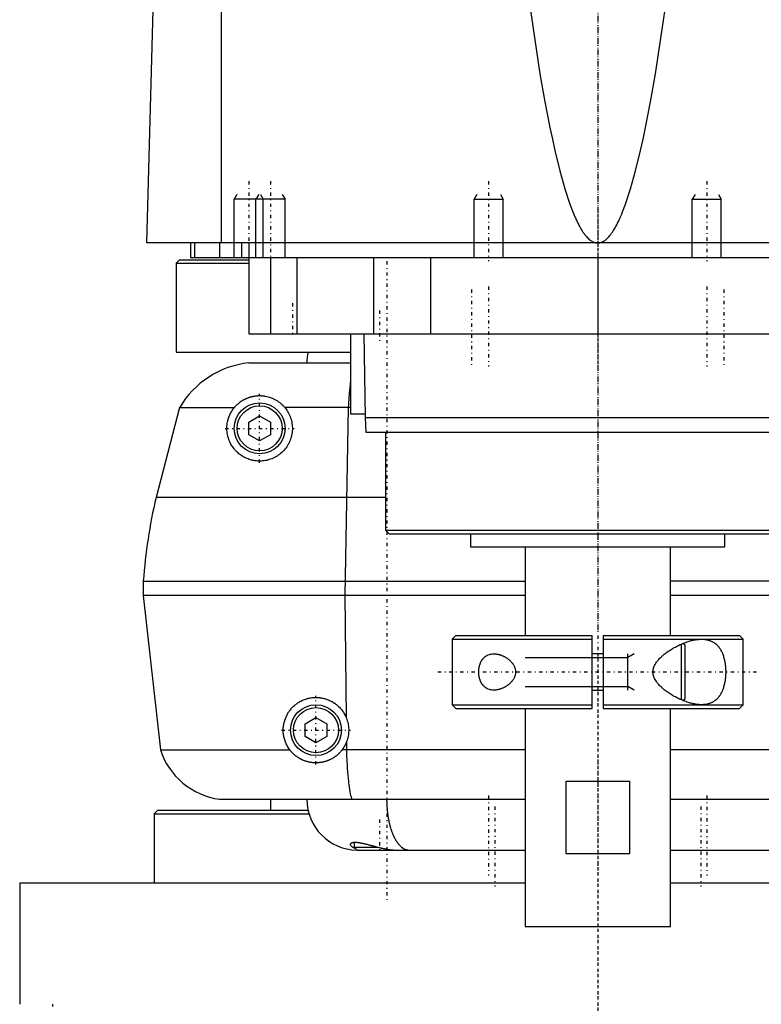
# Model space of a CAD drawing. Extents: x -90 to 90, y -1 to 703.
# Tile 2 of 6: x -80 to 22, y 288 to 424. Entities that reach past the tile are written whole.
import ezdxf

# ---------------------------------------------------------------- set-up
doc = ezdxf.new("R2010")
doc.units = 0
doc.linetypes.add('CENTER', pattern=[1.5, 0.45, -0.5, 0.05, -0.5])
for name, color, linetype in [('AM_0', 7, 'CONTINUOUS'), ('AM_10', 7, 'CONTINUOUS'), ('AM_7', 7, 'CENTER')]:
    doc.layers.add(name, color=color, linetype=linetype)

msp = doc.modelspace()

# ---------------------------------------------------------------- linework, layer by layer
at = {"layer": 'AM_0', "color": 7, "linetype": 'CONTINUOUS'}
for p, q in [((-51.74, 393), (-51.74, 453.55)), ((-62, 393), (-60.5, 449.85)), ((62, 393), (-62, 393)), ((-56, 393), (-56, 391)), ((-55.47, 393), (-55.47, 391)), ((-52, 393), (-52, 391)), ((-49, 393), (-49, 391)), ((-48, 393), (-48, 380.5)), ((-57.5, 390.7), (-58, 390.2)), ((-58, 390.2), (-58, 378)), ((-58, 390.2), (-48.01, 390.2)), ((-57.5, 390.7), (-48.01, 390.7)), ((-56, 391), (56, 391)), ((-45, 391), (-45, 380.5)), ((-41.36, 391), (-41.36, 380.5)), ((-30.85, 391), (-30.85, 380.5)), ((-23, 391), (-23, 380.5)), ((-13, 391), (-13, 391)), ((0, 391), (0, 380.5)), ((13, 391), (13, 391)), ((-48, 380.5), (48, 380.5)), ((-34, 380.5), (-34, 369.5)), ((-32.18, 380.5), (-32, 369)), ((-58, 378), (-34.04, 378)), ((-48, 376.5), (-34.01, 376.5)), ((-57.5, 370.35), (-60.75, 358)), ((-57.5, 370.35), (-49.98, 370.35)), ((-34, 370.35), (-43.02, 370.35)), ((-34.32, 370.35), (-34.77, 344.5)), ((-48, 368.37), (-46.5, 369.23)), ((-48, 366.63), (-48, 368.37)), ((-46.5, 369.23), (-45, 368.37)), ((-45, 368.37), (-45, 366.63)), ((-34, 369.5), (-32.01, 369.5)), ((-32, 369), (-31.9, 367)), ((-32, 369), (32, 369)), ((-31.9, 367), (31.9, 367)), ((-29.18, 367), (-29.18, 353.5)), ((-46.5, 365.77), (-48, 366.63)), ((-45, 366.63), (-46.5, 365.77)), ((-29.18, 358), (-60.75, 358)), ((-29.18, 353.5), (-28.68, 353)), ((-29.18, 353.5), (29.18, 353.5)), ((-28.68, 353), (28.68, 353)), ((-17.5, 353), (-17.5, 351.2)), ((17.5, 351.2), (17.5, 353)), ((-17.5, 351.2), (17.5, 351.2)), ((-10, 351.2), (-10, 339)), ((10, 339), (10, 351.2)), ((-62.5, 346.5), (-62.5, 344.5)), ((-62.5, 346.5), (-10, 346.5)), ((62.5, 346.5), (10, 346.5)), ((-10, 344.5), (-62.5, 344.5)), ((-62.5, 344.5), (-60.15, 323.3)), ((-34.77, 344.5), (-34.6, 327.75)), ((62.5, 344.5), (10, 344.5)), ((-19.5, 339), (-20, 338.5)), ((-19.5, 339), (-0.75, 339)), ((-0.75, 329), (-0.75, 339)), ((0.75, 339), (19.5, 339)), ((0.75, 339), (0.75, 329)), ((20, 338.5), (19.5, 339)), ((-20, 338.5), (-20, 329.5)), ((-20, 338.5), (-0.75, 338.5)), ((0.75, 338.5), (20, 338.5)), ((11.5, 337.83), (11.5, 330.17)), ((12, 337.75), (11.8, 337.95)), ((12, 337.75), (12, 330.25)), ((20, 329.5), (20, 338.5)), ((0.75, 336.5), (-0.75, 336.5)), ((-0.75, 331.5), (0.75, 331.5)), ((-20, 329.5), (-19.5, 329)), ((-20, 329.5), (-0.75, 329.5)), ((0.75, 329.5), (20, 329.5)), ((11.8, 330.05), (12, 330.25)), ((19.5, 329), (20, 329.5)), ((-40.25, 326.87), (-38.75, 327.73)), ((-38.75, 327.73), (-37.25, 326.87)), ((-19.5, 329), (-0.75, 329)), ((-10, 329), (-10, 299)), ((0.75, 329), (19.5, 329)), ((10, 299), (10, 329)), ((-40.25, 325.13), (-40.25, 326.87)), ((-37.25, 326.87), (-37.25, 325.13)), ((-38.75, 324.27), (-40.25, 325.13)), ((-37.25, 325.13), (-38.75, 324.27)), ((-34.57, 324.34), (-34.56, 323.3)), ((-60.15, 323.3), (-42.35, 323.3)), ((-10, 323.3), (-35.15, 323.3)), ((35.15, 323.3), (10, 323.3)), ((-4.36, 309), (-4.36, 319)), ((-4.36, 319), (4.36, 319)), ((4.36, 319), (4.36, 309)), ((-52, 316.5), (-10, 316.5)), ((-45, 316.5), (-45, 315)), ((10, 316.5), (52, 316.5)), ((-60.5, 315), (-61, 314.5)), ((-61, 314.5), (-61, 305)), ((-61, 314.5), (-39.74, 314.5)), ((-60.5, 315), (-39.88, 315)), ((-33.5, 310.59), (-33.5, 309.9)), ((-33.5, 309.9), (-33.1, 309.5)), ((-33.5, 309.9), (-30.21, 309.9)), ((-33.1, 309.5), (-10.01, 309.5)), ((4.36, 309), (-4.36, 309)), ((10.01, 309.5), (33.1, 309.5)), ((-79.5, 305), (-79.5, 288.3)), ((-79.5, 305), (-10.01, 305)), ((10.01, 305), (79.5, 305)), ((-10, 299), (10, 299)), ((-75, 288.3), (-75, 288))]:
    msp.add_line(p, q, dxfattribs=at)
for points in [[(-10.36, 432.54, 0), (-7.97, 416.27, 0), (-7.28, 412.41, 0), (-6.59, 408.89, 0), (-6.24, 407.26, 0), (-5.9, 405.72, 0), (-5.21, 402.91, 0), (-4.52, 400.44, 0), (-3.82, 398.33, 0), (-3.42, 397.26, 0), (-3.3, 396.98, 0), (-3.19, 396.7, 0), (-3.13, 396.57, 0), (-3.07, 396.44, 0), (-2.95, 396.18, 0), (-2.84, 395.94, 0), (-2.72, 395.7, 0), (-2.61, 395.48, 0), (-2.49, 395.26, 0), (-2.43, 395.16, 0), (-2.38, 395.06, 0), (-2.26, 394.86, 0), (-2.14, 394.68, 0), (-2.09, 394.59, 0), (-2.03, 394.5, 0), (-1.91, 394.33, 0), (-1.8, 394.18, 0), (-1.74, 394.1, 0), (-1.68, 394.03, 0), (-1.56, 393.89, 0), (-1.45, 393.77, 0), (-1.33, 393.65, 0), (-1.22, 393.54, 0), (-1.1, 393.44, 0), (-1.04, 393.4, 0), (-0.99, 393.35, 0), (-0.87, 393.28, 0), (-0.75, 393.21, 0), (-0.64, 393.15, 0), (-0.57, 393.12, 0), (-0.55, 393.11, 0), (-0.53, 393.1, 0), (-0.52, 393.1, 0), (-0.51, 393.1, 0), (-0.49, 393.09, 0), (-0.47, 393.08, 0), (-0.45, 393.08, 0), (-0.43, 393.07, 0), (-0.42, 393.06, 0), (-0.41, 393.06, 0), (-0.4, 393.06, 0), (-0.38, 393.05, 0), (-0.36, 393.05, 0), (-0.35, 393.04, 0), (-0.34, 393.04, 0), (-0.32, 393.04, 0), (-0.3, 393.03, 0), (-0.29, 393.03, 0), (-0.28, 393.03, 0), (-0.26, 393.02, 0), (-0.24, 393.02, 0), (-0.22, 393.02, 0), (-0.2, 393.01, 0), (-0.18, 393.01, 0), (-0.17, 393.01, 0), (-0.16, 393.01, 0), (-0.14, 393.01, 0), (-0.13, 393.01, 0), (-0.11, 393, 0), (-0.09, 393, 0), (-0.07, 393, 0), (-0.06, 393, 0), (-0.05, 393, 0), (-0.03, 393, 0), (-0.01, 393, 0), (0, 393, 0)], [(0, 393, 0), (0.01, 393, 0), (0.03, 393, 0), (0.05, 393, 0), (0.06, 393, 0), (0.07, 393, 0), (0.09, 393, 0), (0.11, 393, 0), (0.13, 393.01, 0), (0.14, 393.01, 0), (0.16, 393.01, 0), (0.17, 393.01, 0), (0.18, 393.01, 0), (0.2, 393.01, 0), (0.22, 393.02, 0), (0.24, 393.02, 0), (0.26, 393.02, 0), (0.28, 393.03, 0), (0.29, 393.03, 0), (0.3, 393.03, 0), (0.32, 393.04, 0), (0.34, 393.04, 0), (0.35, 393.04, 0), (0.36, 393.05, 0), (0.38, 393.05, 0), (0.4, 393.06, 0), (0.41, 393.06, 0), (0.42, 393.06, 0), (0.43, 393.07, 0), (0.45, 393.08, 0), (0.47, 393.08, 0), (0.49, 393.09, 0), (0.51, 393.1, 0), (0.52, 393.1, 0), (0.53, 393.1, 0), (0.55, 393.11, 0), (0.57, 393.12, 0), (0.59, 393.13, 0), (0.61, 393.13, 0), (0.63, 393.14, 0), (0.64, 393.15, 0), (0.65, 393.15, 0), (0.67, 393.16, 0), (0.69, 393.17, 0), (0.75, 393.21, 0), (0.87, 393.28, 0), (0.99, 393.35, 0), (1.04, 393.4, 0), (1.1, 393.44, 0), (1.22, 393.54, 0), (1.33, 393.65, 0), (1.45, 393.77, 0), (1.56, 393.89, 0), (1.68, 394.03, 0), (1.74, 394.1, 0), (1.8, 394.18, 0), (1.91, 394.33, 0), (2.03, 394.5, 0), (2.09, 394.59, 0), (2.14, 394.68, 0), (2.26, 394.86, 0), (2.38, 395.06, 0), (2.43, 395.16, 0), (2.49, 395.26, 0), (2.61, 395.48, 0), (2.72, 395.7, 0), (2.84, 395.94, 0), (2.95, 396.18, 0), (3.07, 396.44, 0), (3.13, 396.57, 0), (3.19, 396.7, 0), (3.3, 396.98, 0), (3.42, 397.26, 0), (3.82, 398.33, 0), (4.52, 400.44, 0), (5.21, 402.91, 0), (5.9, 405.72, 0), (6.24, 407.26, 0), (6.59, 408.89, 0), (7.28, 412.41, 0), (7.97, 416.27, 0), (10.36, 432.54, 0)], [(-34, 374.03, 0), (-34.01, 373.95, 0), (-34.03, 373.77, 0), (-34.05, 373.6, 0), (-34.06, 373.51, 0), (-34.07, 373.42, 0), (-34.09, 373.24, 0), (-34.11, 373.05, 0), (-34.13, 372.85, 0), (-34.15, 372.66, 0), (-34.17, 372.45, 0), (-34.18, 372.35, 0), (-34.19, 372.25, 0), (-34.2, 372.04, 0), (-34.22, 371.83, 0), (-34.24, 371.61, 0), (-34.25, 371.39, 0), (-34.27, 371.16, 0), (-34.27, 371.05, 0), (-34.28, 370.93, 0), (-34.29, 370.7, 0), (-34.31, 370.47, 0), (-34.32, 370.35, 0)], [(-49.98, 370.35, 0), (-49.95, 370.39, 0), (-49.89, 370.45, 0), (-49.83, 370.52, 0), (-49.8, 370.56, 0), (-49.77, 370.59, 0), (-49.71, 370.66, 0), (-49.64, 370.72, 0), (-49.58, 370.78, 0), (-49.51, 370.84, 0), (-49.45, 370.9, 0), (-49.41, 370.93, 0), (-49.38, 370.96, 0), (-49.31, 371.02, 0), (-49.24, 371.07, 0), (-49.17, 371.13, 0), (-49.09, 371.18, 0), (-49.02, 371.23, 0), (-48.99, 371.25, 0), (-48.95, 371.28, 0), (-48.88, 371.32, 0), (-48.8, 371.37, 0), (-48.77, 371.39, 0), (-48.73, 371.41, 0), (-48.65, 371.45, 0), (-48.58, 371.49, 0), (-48.54, 371.51, 0), (-48.5, 371.53, 0), (-48.43, 371.57, 0), (-48.35, 371.6, 0), (-48.28, 371.63, 0), (-48.2, 371.67, 0), (-48.12, 371.7, 0), (-48.09, 371.71, 0), (-48.05, 371.73, 0), (-47.97, 371.75, 0), (-47.89, 371.78, 0), (-47.82, 371.8, 0), (-47.74, 371.82, 0), (-47.67, 371.85, 0), (-47.63, 371.86, 0), (-47.59, 371.87, 0), (-47.52, 371.88, 0), (-47.44, 371.9, 0), (-47.37, 371.92, 0), (-47.29, 371.93, 0), (-47.22, 371.94, 0), (-47.18, 371.95, 0), (-47.14, 371.95, 0), (-47.07, 371.96, 0), (-47, 371.97, 0), (-46.92, 371.98, 0), (-46.85, 371.99, 0), (-46.78, 371.99, 0), (-46.74, 371.99, 0), (-46.71, 372, 0), (-46.64, 372, 0), (-46.56, 372, 0), (-46.49, 372, 0), (-46.42, 372, 0), (-46.35, 372, 0), (-46.32, 372, 0), (-46.28, 371.99, 0), (-46.21, 371.99, 0), (-46.15, 371.99, 0), (-46.11, 371.98, 0), (-46.08, 371.98, 0), (-46.01, 371.97, 0), (-45.94, 371.97, 0), (-45.91, 371.96, 0), (-45.87, 371.96, 0), (-45.81, 371.95, 0), (-45.74, 371.94, 0), (-45.51, 371.89, 0), (-45.13, 371.79, 0), (-44.76, 371.65, 0), (-44.4, 371.48, 0), (-44.06, 371.28, 0), (-43.9, 371.17, 0), (-43.74, 371.06, 0), (-43.44, 370.8, 0), (-43.27, 370.63, 0), (-43.22, 370.58, 0), (-43.18, 370.53, 0), (-43.15, 370.51, 0), (-43.13, 370.48, 0), (-43.08, 370.43, 0), (-43.04, 370.38, 0), (-43.02, 370.35, 0)], [(-43.02, 370.35, 0), (-42.96, 370.28, 0), (-42.85, 370.14, 0), (-42.75, 369.99, 0), (-42.7, 369.91, 0), (-42.65, 369.83, 0), (-42.56, 369.67, 0), (-42.47, 369.5, 0), (-42.38, 369.32, 0), (-42.31, 369.14, 0), (-42.24, 368.95, 0), (-42.21, 368.86, 0), (-42.18, 368.76, 0), (-42.13, 368.56, 0), (-42.08, 368.36, 0), (-42.05, 368.16, 0), (-42.02, 367.96, 0), (-42.01, 367.75, 0), (-42, 367.65, 0), (-42, 367.55, 0), (-42, 367.35, 0), (-42.01, 367.14, 0), (-42.02, 367.04, 0), (-42.03, 366.94, 0), (-42.06, 366.74, 0), (-42.1, 366.54, 0), (-42.13, 366.44, 0), (-42.15, 366.34, 0), (-42.21, 366.13, 0), (-42.28, 365.93, 0), (-42.36, 365.73, 0), (-42.45, 365.54, 0), (-42.55, 365.35, 0), (-42.6, 365.25, 0), (-42.66, 365.16, 0), (-42.77, 364.98, 0), (-42.9, 364.8, 0), (-43.03, 364.64, 0), (-43.17, 364.48, 0), (-43.31, 364.32, 0), (-43.39, 364.25, 0), (-43.46, 364.18, 0), (-43.62, 364.04, 0), (-43.77, 363.92, 0), (-43.94, 363.8, 0), (-44.1, 363.69, 0), (-44.27, 363.59, 0), (-44.36, 363.54, 0), (-44.45, 363.5, 0), (-44.62, 363.41, 0), (-44.8, 363.33, 0), (-44.99, 363.26, 0), (-45.17, 363.2, 0), (-45.36, 363.15, 0), (-45.45, 363.12, 0), (-45.54, 363.1, 0), (-45.73, 363.07, 0), (-45.91, 363.04, 0), (-46.09, 363.02, 0), (-46.28, 363.01, 0), (-46.45, 363, 0), (-46.54, 363, 0), (-46.63, 363, 0), (-46.8, 363.01, 0), (-46.97, 363.02, 0), (-47.05, 363.03, 0), (-47.14, 363.05, 0), (-47.3, 363.07, 0), (-47.45, 363.1, 0), (-47.53, 363.12, 0), (-47.61, 363.14, 0), (-47.77, 363.18, 0), (-47.93, 363.23, 0), (-48.08, 363.29, 0), (-48.23, 363.35, 0), (-48.38, 363.41, 0), (-48.46, 363.45, 0), (-48.53, 363.48, 0), (-48.67, 363.56, 0), (-48.82, 363.64, 0), (-48.95, 363.73, 0), (-49.09, 363.82, 0), (-49.22, 363.91, 0), (-49.28, 363.96, 0), (-49.35, 364.01, 0), (-49.47, 364.12, 0), (-49.59, 364.23, 0), (-49.7, 364.34, 0), (-49.81, 364.45, 0), (-49.92, 364.57, 0), (-49.97, 364.63, 0), (-50.02, 364.69, 0), (-50.11, 364.82, 0), (-50.2, 364.94, 0), (-50.29, 365.07, 0), (-50.37, 365.21, 0), (-50.45, 365.35, 0), (-50.49, 365.43, 0), (-50.53, 365.5, 0), (-50.6, 365.65, 0), (-50.67, 365.81, 0), (-50.73, 365.97, 0), (-50.79, 366.14, 0), (-50.84, 366.31, 0), (-50.86, 366.4, 0), (-50.88, 366.49, 0), (-50.92, 366.67, 0), (-50.95, 366.85, 0), (-50.97, 366.94, 0), (-50.98, 367.04, 0), (-50.99, 367.22, 0), (-51, 367.42, 0), (-51, 367.51, 0), (-51, 367.61, 0), (-50.99, 367.8, 0), (-50.97, 368, 0), (-50.95, 368.2, 0), (-50.91, 368.4, 0), (-50.88, 368.51, 0), (-50.88, 368.55, 0), (-50.87, 368.58, 0), (-50.86, 368.6, 0), (-50.86, 368.61, 0), (-50.85, 368.65, 0), (-50.84, 368.68, 0), (-50.84, 368.7, 0), (-50.83, 368.71, 0), (-50.82, 368.75, 0), (-50.81, 368.78, 0), (-50.81, 368.8, 0), (-50.8, 368.81, 0), (-50.79, 368.85, 0), (-50.78, 368.88, 0), (-50.77, 368.91, 0), (-50.76, 368.95, 0), (-50.75, 368.98, 0), (-50.74, 369, 0), (-50.74, 369.01, 0), (-50.73, 369.05, 0), (-50.71, 369.08, 0), (-50.7, 369.11, 0), (-50.69, 369.14, 0), (-50.68, 369.18, 0), (-50.67, 369.19, 0), (-50.66, 369.21, 0), (-50.65, 369.24, 0), (-50.64, 369.27, 0), (-50.62, 369.31, 0), (-50.61, 369.34, 0), (-50.59, 369.37, 0), (-50.59, 369.39, 0), (-50.58, 369.4, 0), (-50.56, 369.43, 0), (-50.55, 369.47, 0), (-50.49, 369.58, 0), (-50.39, 369.76, 0), (-50.34, 369.85, 0), (-50.28, 369.94, 0), (-50.17, 370.11, 0), (-50.05, 370.27, 0), (-49.98, 370.35, 0)], [(14.28, 329.5, 0), (14.22, 329.5, 0), (14.09, 329.5, 0), (13.96, 329.51, 0), (13.9, 329.52, 0), (13.83, 329.52, 0), (13.7, 329.54, 0), (13.57, 329.55, 0), (13.43, 329.58, 0), (13.29, 329.6, 0), (13.15, 329.63, 0), (13.08, 329.64, 0), (13.01, 329.66, 0), (12.87, 329.69, 0), (12.73, 329.73, 0), (12.58, 329.77, 0), (12.44, 329.82, 0), (12.29, 329.87, 0), (12.22, 329.89, 0), (12.15, 329.92, 0), (12, 329.97, 0), (11.85, 330.03, 0), (11.78, 330.05, 0), (11.7, 330.08, 0), (11.56, 330.15, 0), (11.41, 330.21, 0), (11.34, 330.24, 0), (11.26, 330.28, 0), (11.11, 330.35, 0), (10.97, 330.42, 0), (10.82, 330.49, 0), (10.68, 330.57, 0), (10.53, 330.65, 0), (10.46, 330.69, 0), (10.39, 330.73, 0), (10.25, 330.81, 0), (10.11, 330.9, 0), (9.97, 330.98, 0), (9.83, 331.07, 0), (9.7, 331.16, 0), (9.63, 331.21, 0), (9.56, 331.25, 0), (9.43, 331.35, 0), (9.29, 331.45, 0), (9.16, 331.56, 0), (9.02, 331.67, 0), (8.89, 331.78, 0), (8.83, 331.84, 0), (8.76, 331.9, 0), (8.64, 332.02, 0), (8.51, 332.14, 0), (8.39, 332.27, 0), (8.28, 332.4, 0), (8.17, 332.53, 0), (8.12, 332.6, 0), (8.07, 332.67, 0), (7.98, 332.81, 0), (7.89, 332.95, 0), (7.82, 333.1, 0), (7.78, 333.19, 0), (7.76, 333.22, 0), (7.75, 333.24, 0), (7.75, 333.26, 0), (7.74, 333.27, 0), (7.73, 333.29, 0), (7.72, 333.32, 0), (7.71, 333.35, 0), (7.71, 333.37, 0), (7.7, 333.4, 0), (7.69, 333.41, 0), (7.69, 333.43, 0), (7.68, 333.45, 0), (7.67, 333.48, 0), (7.67, 333.49, 0), (7.67, 333.51, 0), (7.66, 333.53, 0), (7.65, 333.56, 0), (7.65, 333.57, 0), (7.65, 333.59, 0), (7.64, 333.61, 0), (7.63, 333.64, 0), (7.63, 333.67, 0), (7.62, 333.7, 0), (7.62, 333.73, 0), (7.62, 333.74, 0), (7.62, 333.75, 0), (7.61, 333.78, 0), (7.61, 333.81, 0), (7.61, 333.84, 0), (7.6, 333.87, 0), (7.6, 333.9, 0), (7.6, 333.91, 0), (7.6, 333.93, 0), (7.6, 333.96, 0), (7.6, 333.99, 0), (7.6, 334, 0), (7.6, 334.01, 0), (7.6, 334.04, 0), (7.6, 334.07, 0), (7.6, 334.09, 0), (7.6, 334.1, 0), (7.6, 334.13, 0), (7.61, 334.16, 0), (7.61, 334.19, 0), (7.61, 334.22, 0), (7.62, 334.25, 0), (7.62, 334.26, 0), (7.62, 334.27, 0), (7.62, 334.3, 0), (7.63, 334.33, 0), (7.63, 334.36, 0), (7.64, 334.39, 0), (7.65, 334.41, 0), (7.65, 334.43, 0), (7.65, 334.44, 0), (7.66, 334.47, 0), (7.67, 334.49, 0), (7.67, 334.51, 0), (7.67, 334.52, 0), (7.68, 334.55, 0), (7.69, 334.57, 0), (7.69, 334.59, 0), (7.7, 334.6, 0), (7.71, 334.63, 0), (7.71, 334.65, 0), (7.72, 334.68, 0), (7.73, 334.71, 0), (7.74, 334.73, 0), (7.75, 334.74, 0), (7.75, 334.76, 0), (7.76, 334.78, 0), (7.78, 334.81, 0), (7.82, 334.9, 0), (7.89, 335.05, 0), (7.98, 335.19, 0), (8.07, 335.33, 0), (8.12, 335.4, 0), (8.17, 335.47, 0), (8.28, 335.6, 0), (8.39, 335.73, 0), (8.51, 335.86, 0), (8.64, 335.98, 0), (8.76, 336.1, 0), (8.83, 336.16, 0), (8.89, 336.22, 0), (9.02, 336.33, 0), (9.16, 336.44, 0), (9.29, 336.55, 0), (9.43, 336.65, 0), (9.56, 336.75, 0), (9.63, 336.79, 0), (9.7, 336.84, 0), (9.83, 336.93, 0), (9.97, 337.02, 0), (10.11, 337.1, 0), (10.25, 337.19, 0), (10.39, 337.27, 0), (10.46, 337.31, 0), (10.53, 337.35, 0), (10.68, 337.43, 0), (10.82, 337.51, 0), (10.97, 337.58, 0), (11.11, 337.65, 0), (11.26, 337.72, 0), (11.34, 337.76, 0), (11.41, 337.79, 0), (11.56, 337.85, 0), (11.7, 337.92, 0), (11.78, 337.95, 0), (11.85, 337.97, 0), (12, 338.03, 0), (12.15, 338.08, 0), (12.22, 338.11, 0), (12.29, 338.13, 0), (12.44, 338.18, 0), (12.58, 338.23, 0), (12.73, 338.27, 0), (12.87, 338.31, 0), (13.01, 338.34, 0), (13.08, 338.36, 0), (13.15, 338.37, 0), (13.29, 338.4, 0), (13.43, 338.42, 0), (13.57, 338.45, 0), (13.7, 338.46, 0), (13.83, 338.48, 0), (13.9, 338.48, 0), (13.96, 338.49, 0), (14.09, 338.5, 0), (14.22, 338.5, 0), (14.28, 338.5, 0)], [(14.28, 338.5, 0), (14.33, 338.5, 0), (14.43, 338.5, 0), (14.53, 338.49, 0), (14.58, 338.49, 0), (14.63, 338.49, 0), (14.73, 338.47, 0), (14.83, 338.46, 0), (14.93, 338.45, 0), (15.03, 338.43, 0), (15.13, 338.41, 0), (15.18, 338.39, 0), (15.23, 338.38, 0), (15.32, 338.35, 0), (15.42, 338.32, 0), (15.51, 338.29, 0), (15.6, 338.25, 0), (15.69, 338.21, 0), (15.74, 338.18, 0), (15.78, 338.16, 0), (15.87, 338.11, 0), (15.96, 338.06, 0), (16, 338.03, 0), (16.04, 338, 0), (16.12, 337.94, 0), (16.2, 337.88, 0), (16.24, 337.85, 0), (16.28, 337.82, 0), (16.36, 337.75, 0), (16.43, 337.67, 0), (16.5, 337.6, 0), (16.57, 337.52, 0), (16.64, 337.44, 0), (16.67, 337.39, 0), (16.71, 337.35, 0), (16.77, 337.26, 0), (16.83, 337.17, 0), (16.89, 337.08, 0), (16.94, 336.98, 0), (17, 336.88, 0), (17.02, 336.82, 0), (17.05, 336.77, 0), (17.1, 336.66, 0), (17.15, 336.55, 0), (17.2, 336.43, 0), (17.24, 336.31, 0), (17.28, 336.18, 0), (17.3, 336.12, 0), (17.32, 336.05, 0), (17.36, 335.92, 0), (17.39, 335.79, 0), (17.43, 335.65, 0), (17.46, 335.51, 0), (17.48, 335.37, 0), (17.49, 335.3, 0), (17.51, 335.23, 0), (17.53, 335.09, 0), (17.55, 334.94, 0), (17.56, 334.8, 0), (17.57, 334.65, 0), (17.58, 334.51, 0), (17.59, 334.43, 0), (17.59, 334.36, 0), (17.6, 334.22, 0), (17.6, 334.07, 0), (17.6, 334, 0), (17.6, 333.93, 0), (17.6, 333.78, 0), (17.59, 333.64, 0), (17.59, 333.57, 0), (17.58, 333.49, 0), (17.57, 333.35, 0), (17.56, 333.2, 0), (17.55, 333.06, 0), (17.53, 332.91, 0), (17.51, 332.77, 0), (17.49, 332.7, 0), (17.48, 332.63, 0), (17.46, 332.49, 0), (17.43, 332.35, 0), (17.39, 332.21, 0), (17.36, 332.08, 0), (17.32, 331.95, 0), (17.3, 331.88, 0), (17.28, 331.82, 0), (17.24, 331.69, 0), (17.2, 331.57, 0), (17.15, 331.45, 0), (17.1, 331.34, 0), (17.05, 331.23, 0), (17.02, 331.18, 0), (17, 331.12, 0), (16.94, 331.02, 0), (16.89, 330.92, 0), (16.83, 330.83, 0), (16.77, 330.74, 0), (16.71, 330.65, 0), (16.67, 330.61, 0), (16.64, 330.56, 0), (16.57, 330.48, 0), (16.5, 330.4, 0), (16.43, 330.33, 0), (16.36, 330.25, 0), (16.28, 330.18, 0), (16.24, 330.15, 0), (16.2, 330.12, 0), (16.12, 330.06, 0), (16.04, 330, 0), (16, 329.97, 0), (15.96, 329.94, 0), (15.87, 329.89, 0), (15.78, 329.84, 0), (15.74, 329.82, 0), (15.69, 329.79, 0), (15.6, 329.75, 0), (15.51, 329.71, 0), (15.42, 329.68, 0), (15.32, 329.65, 0), (15.23, 329.62, 0), (15.18, 329.61, 0), (15.13, 329.59, 0), (15.03, 329.57, 0), (14.93, 329.55, 0), (14.83, 329.54, 0), (14.73, 329.53, 0), (14.63, 329.51, 0), (14.58, 329.51, 0), (14.53, 329.51, 0), (14.43, 329.5, 0), (14.33, 329.5, 0), (14.28, 329.5, 0)], [(-16.36, 334, 0), (-16.36, 334.02, 0), (-16.36, 334.06, 0), (-16.36, 334.1, 0), (-16.36, 334.12, 0), (-16.36, 334.14, 0), (-16.36, 334.18, 0), (-16.36, 334.23, 0), (-16.35, 334.27, 0), (-16.35, 334.31, 0), (-16.35, 334.35, 0), (-16.34, 334.37, 0), (-16.34, 334.39, 0), (-16.34, 334.43, 0), (-16.33, 334.47, 0), (-16.33, 334.51, 0), (-16.32, 334.55, 0), (-16.31, 334.59, 0), (-16.31, 334.62, 0), (-16.31, 334.64, 0), (-16.3, 334.68, 0), (-16.29, 334.72, 0), (-16.28, 334.74, 0), (-16.28, 334.76, 0), (-16.27, 334.8, 0), (-16.26, 334.83, 0), (-16.26, 334.85, 0), (-16.25, 334.87, 0), (-16.24, 334.91, 0), (-16.23, 334.95, 0), (-16.22, 334.99, 0), (-16.21, 335.03, 0), (-16.19, 335.06, 0), (-16.19, 335.08, 0), (-16.18, 335.1, 0), (-16.17, 335.14, 0), (-16.15, 335.17, 0), (-16.14, 335.21, 0), (-16.13, 335.24, 0), (-16.11, 335.28, 0), (-16.1, 335.29, 0), (-16.1, 335.31, 0), (-16.08, 335.35, 0), (-16.06, 335.38, 0), (-16.05, 335.41, 0), (-16.03, 335.44, 0), (-16.01, 335.47, 0), (-16.01, 335.49, 0), (-16, 335.5, 0), (-15.98, 335.53, 0), (-15.96, 335.56, 0), (-15.94, 335.59, 0), (-15.93, 335.62, 0), (-15.91, 335.65, 0), (-15.9, 335.66, 0), (-15.89, 335.68, 0), (-15.87, 335.7, 0), (-15.85, 335.73, 0), (-15.83, 335.75, 0), (-15.81, 335.78, 0), (-15.79, 335.81, 0), (-15.78, 335.82, 0), (-15.77, 335.83, 0), (-15.75, 335.85, 0), (-15.73, 335.88, 0), (-15.72, 335.89, 0), (-15.71, 335.9, 0), (-15.69, 335.92, 0), (-15.67, 335.95, 0), (-15.66, 335.96, 0), (-15.64, 335.97, 0), (-15.62, 335.99, 0), (-15.6, 336.01, 0), (-15.58, 336.03, 0), (-15.55, 336.05, 0), (-15.53, 336.07, 0), (-15.52, 336.08, 0), (-15.51, 336.09, 0), (-15.48, 336.11, 0), (-15.46, 336.13, 0), (-15.43, 336.15, 0), (-15.41, 336.17, 0), (-15.38, 336.18, 0), (-15.37, 336.19, 0), (-15.36, 336.2, 0), (-15.33, 336.22, 0), (-15.31, 336.23, 0), (-15.28, 336.25, 0), (-15.25, 336.26, 0), (-15.23, 336.28, 0), (-15.21, 336.28, 0), (-15.2, 336.29, 0), (-15.17, 336.3, 0), (-15.15, 336.32, 0), (-15.05, 336.36, 0), (-14.88, 336.42, 0), (-14.8, 336.44, 0), (-14.71, 336.46, 0), (-14.54, 336.49, 0), (-14.37, 336.5, 0), (-14.28, 336.5, 0)], [(-14.28, 336.5, 0), (-14.25, 336.5, 0), (-14.19, 336.5, 0), (-14.12, 336.49, 0), (-14.09, 336.49, 0), (-14.06, 336.49, 0), (-13.99, 336.48, 0), (-13.93, 336.47, 0), (-13.86, 336.46, 0), (-13.79, 336.45, 0), (-13.72, 336.44, 0), (-13.69, 336.43, 0), (-13.65, 336.42, 0), (-13.58, 336.41, 0), (-13.52, 336.39, 0), (-13.45, 336.37, 0), (-13.38, 336.34, 0), (-13.31, 336.32, 0), (-13.27, 336.31, 0), (-13.24, 336.29, 0), (-13.17, 336.27, 0), (-13.1, 336.24, 0), (-13.06, 336.22, 0), (-13.03, 336.21, 0), (-12.96, 336.18, 0), (-12.89, 336.14, 0), (-12.86, 336.12, 0), (-12.82, 336.11, 0), (-12.76, 336.07, 0), (-12.69, 336.03, 0), (-12.62, 335.99, 0), (-12.56, 335.95, 0), (-12.49, 335.9, 0), (-12.46, 335.88, 0), (-12.43, 335.86, 0), (-12.36, 335.81, 0), (-12.3, 335.77, 0), (-12.24, 335.72, 0), (-12.18, 335.67, 0), (-12.12, 335.62, 0), (-12.09, 335.59, 0), (-12.06, 335.56, 0), (-12.01, 335.51, 0), (-11.95, 335.45, 0), (-11.89, 335.39, 0), (-11.84, 335.32, 0), (-11.78, 335.26, 0), (-11.76, 335.22, 0), (-11.73, 335.19, 0), (-11.68, 335.12, 0), (-11.63, 335.05, 0), (-11.58, 334.97, 0), (-11.54, 334.89, 0), (-11.5, 334.82, 0), (-11.48, 334.78, 0), (-11.46, 334.74, 0), (-11.43, 334.65, 0), (-11.4, 334.57, 0), (-11.37, 334.48, 0), (-11.35, 334.4, 0), (-11.33, 334.31, 0), (-11.32, 334.27, 0), (-11.32, 334.22, 0), (-11.31, 334.13, 0), (-11.3, 334.04, 0), (-11.3, 334, 0), (-11.3, 333.96, 0), (-11.31, 333.87, 0), (-11.32, 333.78, 0), (-11.32, 333.73, 0), (-11.33, 333.69, 0), (-11.35, 333.6, 0), (-11.37, 333.52, 0), (-11.4, 333.43, 0), (-11.43, 333.35, 0), (-11.46, 333.26, 0), (-11.48, 333.22, 0), (-11.5, 333.18, 0), (-11.54, 333.11, 0), (-11.58, 333.03, 0), (-11.63, 332.95, 0), (-11.68, 332.88, 0), (-11.73, 332.81, 0), (-11.76, 332.78, 0), (-11.78, 332.74, 0), (-11.84, 332.68, 0), (-11.89, 332.61, 0), (-11.95, 332.55, 0), (-12.01, 332.49, 0), (-12.06, 332.44, 0), (-12.09, 332.41, 0), (-12.12, 332.38, 0), (-12.18, 332.33, 0), (-12.24, 332.28, 0), (-12.3, 332.23, 0), (-12.36, 332.19, 0), (-12.43, 332.14, 0), (-12.46, 332.12, 0), (-12.49, 332.1, 0), (-12.56, 332.05, 0), (-12.62, 332.01, 0), (-12.69, 331.97, 0), (-12.76, 331.93, 0), (-12.82, 331.89, 0), (-12.86, 331.88, 0), (-12.89, 331.86, 0), (-12.96, 331.82, 0), (-13.03, 331.79, 0), (-13.06, 331.78, 0), (-13.1, 331.76, 0), (-13.17, 331.73, 0), (-13.24, 331.71, 0), (-13.27, 331.69, 0), (-13.31, 331.68, 0), (-13.38, 331.66, 0), (-13.45, 331.63, 0), (-13.52, 331.61, 0), (-13.58, 331.59, 0), (-13.65, 331.58, 0), (-13.69, 331.57, 0), (-13.72, 331.56, 0), (-13.79, 331.55, 0), (-13.86, 331.54, 0), (-13.93, 331.53, 0), (-13.99, 331.52, 0), (-14.06, 331.51, 0), (-14.09, 331.51, 0), (-14.12, 331.51, 0), (-14.19, 331.5, 0), (-14.25, 331.5, 0), (-14.28, 331.5, 0)], [(-14.28, 331.5, 0), (-14.37, 331.5, 0), (-14.54, 331.51, 0), (-14.71, 331.54, 0), (-14.8, 331.56, 0), (-14.88, 331.58, 0), (-15.05, 331.64, 0), (-15.15, 331.68, 0), (-15.17, 331.7, 0), (-15.2, 331.71, 0), (-15.21, 331.72, 0), (-15.23, 331.72, 0), (-15.25, 331.74, 0), (-15.28, 331.75, 0), (-15.31, 331.77, 0), (-15.33, 331.78, 0), (-15.36, 331.8, 0), (-15.37, 331.81, 0), (-15.38, 331.82, 0), (-15.41, 331.83, 0), (-15.43, 331.85, 0), (-15.46, 331.87, 0), (-15.48, 331.89, 0), (-15.51, 331.91, 0), (-15.52, 331.92, 0), (-15.53, 331.93, 0), (-15.55, 331.95, 0), (-15.58, 331.97, 0), (-15.6, 331.99, 0), (-15.62, 332.01, 0), (-15.64, 332.03, 0), (-15.66, 332.04, 0), (-15.67, 332.05, 0), (-15.69, 332.08, 0), (-15.71, 332.1, 0), (-15.72, 332.11, 0), (-15.73, 332.12, 0), (-15.75, 332.15, 0), (-15.77, 332.17, 0), (-15.78, 332.18, 0), (-15.79, 332.19, 0), (-15.81, 332.22, 0), (-15.83, 332.25, 0), (-15.85, 332.27, 0), (-15.87, 332.3, 0), (-15.89, 332.32, 0), (-15.9, 332.34, 0), (-15.91, 332.35, 0), (-15.93, 332.38, 0), (-15.94, 332.41, 0), (-15.96, 332.44, 0), (-15.98, 332.47, 0), (-16, 332.5, 0), (-16.01, 332.51, 0), (-16.01, 332.53, 0), (-16.03, 332.56, 0), (-16.05, 332.59, 0), (-16.06, 332.62, 0), (-16.08, 332.65, 0), (-16.1, 332.69, 0), (-16.1, 332.71, 0), (-16.11, 332.72, 0), (-16.13, 332.76, 0), (-16.14, 332.79, 0), (-16.15, 332.83, 0), (-16.17, 332.86, 0), (-16.18, 332.9, 0), (-16.19, 332.92, 0), (-16.19, 332.94, 0), (-16.21, 332.97, 0), (-16.22, 333.01, 0), (-16.23, 333.05, 0), (-16.24, 333.09, 0), (-16.25, 333.13, 0), (-16.26, 333.15, 0), (-16.26, 333.17, 0), (-16.27, 333.2, 0), (-16.28, 333.24, 0), (-16.28, 333.26, 0), (-16.29, 333.28, 0), (-16.3, 333.32, 0), (-16.31, 333.36, 0), (-16.31, 333.38, 0), (-16.31, 333.41, 0), (-16.32, 333.45, 0), (-16.33, 333.49, 0), (-16.33, 333.53, 0), (-16.34, 333.57, 0), (-16.34, 333.61, 0), (-16.34, 333.63, 0), (-16.35, 333.65, 0), (-16.35, 333.69, 0), (-16.35, 333.73, 0), (-16.36, 333.77, 0), (-16.36, 333.82, 0), (-16.36, 333.86, 0), (-16.36, 333.88, 0), (-16.36, 333.9, 0), (-16.36, 333.94, 0), (-16.36, 333.98, 0), (-16.36, 334, 0)], [(-42.35, 323.3, 0), (-42.39, 323.36, 0), (-42.48, 323.48, 0), (-42.56, 323.6, 0), (-42.59, 323.66, 0), (-42.63, 323.72, 0), (-42.7, 323.85, 0), (-42.77, 323.98, 0), (-42.84, 324.11, 0), (-42.89, 324.25, 0), (-42.95, 324.38, 0), (-42.98, 324.45, 0), (-43, 324.52, 0), (-43.05, 324.66, 0), (-43.09, 324.8, 0), (-43.12, 324.94, 0), (-43.16, 325.09, 0), (-43.18, 325.23, 0), (-43.2, 325.3, 0), (-43.21, 325.37, 0), (-43.22, 325.51, 0), (-43.24, 325.65, 0), (-43.24, 325.72, 0), (-43.25, 325.79, 0), (-43.25, 325.93, 0), (-43.25, 326.07, 0), (-43.25, 326.14, 0), (-43.24, 326.21, 0), (-43.24, 326.36, 0), (-43.22, 326.5, 0), (-43.2, 326.64, 0), (-43.18, 326.78, 0), (-43.15, 326.92, 0), (-43.14, 326.99, 0), (-43.12, 327.06, 0), (-43.09, 327.2, 0), (-43.05, 327.34, 0), (-43, 327.47, 0), (-42.95, 327.61, 0), (-42.9, 327.74, 0), (-42.87, 327.8, 0), (-42.84, 327.87, 0), (-42.78, 327.99, 0), (-42.72, 328.12, 0), (-42.65, 328.24, 0), (-42.58, 328.36, 0), (-42.51, 328.48, 0), (-42.47, 328.53, 0), (-42.43, 328.59, 0), (-42.35, 328.7, 0), (-42.27, 328.81, 0), (-42.18, 328.91, 0), (-42.1, 329.01, 0), (-42.01, 329.1, 0), (-41.96, 329.15, 0), (-41.92, 329.2, 0), (-41.82, 329.29, 0), (-41.72, 329.38, 0), (-41.62, 329.47, 0), (-41.51, 329.55, 0), (-41.41, 329.63, 0), (-41.35, 329.67, 0), (-41.3, 329.71, 0), (-41.18, 329.79, 0), (-41.06, 329.86, 0), (-41.01, 329.89, 0), (-40.95, 329.93, 0), (-40.82, 329.99, 0), (-40.7, 330.06, 0), (-40.64, 330.08, 0), (-40.58, 330.11, 0), (-40.45, 330.17, 0), (-40.32, 330.22, 0), (-40.19, 330.26, 0), (-40.06, 330.31, 0), (-39.93, 330.34, 0), (-39.86, 330.36, 0), (-39.79, 330.38, 0), (-39.66, 330.41, 0), (-39.52, 330.43, 0), (-39.39, 330.45, 0), (-39.26, 330.47, 0), (-39.12, 330.48, 0), (-39.05, 330.49, 0), (-38.99, 330.49, 0), (-38.85, 330.5, 0), (-38.72, 330.5, 0), (-38.58, 330.5, 0), (-38.45, 330.49, 0), (-38.31, 330.48, 0), (-38.24, 330.47, 0), (-38.17, 330.46, 0), (-38.03, 330.44, 0), (-37.89, 330.42, 0), (-37.75, 330.39, 0), (-37.61, 330.35, 0), (-37.47, 330.31, 0), (-37.4, 330.29, 0), (-37.33, 330.27, 0), (-37.2, 330.22, 0), (-37.06, 330.17, 0), (-36.93, 330.11, 0), (-36.8, 330.05, 0), (-36.67, 329.99, 0), (-36.6, 329.95, 0), (-36.54, 329.92, 0), (-36.41, 329.85, 0), (-36.29, 329.77, 0), (-36.23, 329.73, 0), (-36.17, 329.69, 0), (-36.06, 329.6, 0), (-35.94, 329.52, 0), (-35.89, 329.47, 0), (-35.83, 329.43, 0), (-35.73, 329.33, 0), (-35.63, 329.24, 0), (-35.53, 329.14, 0), (-35.43, 329.04, 0), (-35.33, 328.93, 0), (-35.29, 328.87, 0), (-35.24, 328.82, 0), (-35.15, 328.7, 0), (-35.07, 328.58, 0), (-34.98, 328.46, 0), (-34.91, 328.34, 0), (-34.83, 328.21, 0), (-34.8, 328.15, 0), (-34.76, 328.08, 0), (-34.69, 327.95, 0), (-34.63, 327.81, 0), (-34.6, 327.75, 0)], [(-34.6, 327.75, 0), (-34.57, 327.66, 0), (-34.5, 327.47, 0), (-34.44, 327.29, 0), (-34.41, 327.2, 0), (-34.39, 327.1, 0), (-34.34, 326.91, 0), (-34.31, 326.72, 0), (-34.28, 326.53, 0), (-34.26, 326.34, 0), (-34.25, 326.14, 0), (-34.25, 326.04, 0), (-34.25, 325.95, 0), (-34.26, 325.75, 0), (-34.27, 325.56, 0), (-34.29, 325.37, 0), (-34.33, 325.17, 0), (-34.37, 324.98, 0), (-34.39, 324.89, 0), (-34.41, 324.8, 0), (-34.47, 324.61, 0), (-34.53, 324.43, 0), (-34.57, 324.34, 0)], [(-34.57, 324.34, 0), (-34.58, 324.3, 0), (-34.61, 324.24, 0), (-34.63, 324.18, 0), (-34.65, 324.15, 0), (-34.66, 324.12, 0), (-34.69, 324.06, 0), (-34.72, 324, 0), (-34.75, 323.94, 0), (-34.78, 323.88, 0), (-34.81, 323.82, 0), (-34.83, 323.79, 0), (-34.84, 323.77, 0), (-34.88, 323.71, 0), (-34.91, 323.65, 0), (-34.95, 323.6, 0), (-34.98, 323.54, 0), (-35.02, 323.49, 0), (-35.04, 323.46, 0), (-35.05, 323.43, 0), (-35.09, 323.38, 0), (-35.13, 323.33, 0), (-35.15, 323.3, 0)], [(-35.15, 323.3, 0), (-35.17, 323.27, 0), (-35.22, 323.21, 0), (-35.27, 323.15, 0), (-35.29, 323.12, 0), (-35.31, 323.09, 0), (-35.36, 323.04, 0), (-35.41, 322.98, 0), (-35.46, 322.92, 0), (-35.52, 322.87, 0), (-35.57, 322.82, 0), (-35.6, 322.79, 0), (-35.62, 322.76, 0), (-35.68, 322.71, 0), (-35.73, 322.66, 0), (-35.79, 322.61, 0), (-35.84, 322.56, 0), (-35.9, 322.52, 0), (-35.93, 322.49, 0), (-35.96, 322.47, 0), (-36.02, 322.43, 0), (-36.08, 322.38, 0), (-36.11, 322.36, 0), (-36.14, 322.34, 0), (-36.2, 322.29, 0), (-36.26, 322.25, 0), (-36.29, 322.23, 0), (-36.32, 322.21, 0), (-36.38, 322.17, 0), (-36.45, 322.14, 0), (-36.51, 322.1, 0), (-36.57, 322.06, 0), (-36.64, 322.03, 0), (-36.67, 322.01, 0), (-36.7, 321.99, 0), (-36.77, 321.96, 0), (-36.84, 321.93, 0), (-36.9, 321.9, 0), (-36.97, 321.87, 0), (-37.04, 321.84, 0), (-37.07, 321.82, 0), (-37.11, 321.81, 0), (-37.18, 321.78, 0), (-37.25, 321.76, 0), (-37.32, 321.73, 0), (-37.39, 321.71, 0), (-37.46, 321.69, 0), (-37.5, 321.68, 0), (-37.53, 321.67, 0), (-37.6, 321.65, 0), (-37.68, 321.63, 0), (-37.75, 321.61, 0), (-37.82, 321.6, 0), (-37.9, 321.58, 0), (-37.93, 321.57, 0), (-37.97, 321.57, 0), (-38.05, 321.56, 0), (-38.12, 321.54, 0), (-38.2, 321.53, 0), (-38.27, 321.53, 0), (-38.35, 321.52, 0), (-38.39, 321.51, 0), (-38.42, 321.51, 0), (-38.5, 321.51, 0), (-38.58, 321.5, 0), (-38.61, 321.5, 0), (-38.65, 321.5, 0), (-38.73, 321.5, 0), (-38.81, 321.5, 0), (-38.85, 321.5, 0), (-38.88, 321.5, 0), (-38.96, 321.5, 0), (-39.04, 321.51, 0), (-39.12, 321.52, 0), (-39.19, 321.52, 0), (-39.27, 321.53, 0), (-39.31, 321.54, 0), (-39.35, 321.54, 0), (-39.43, 321.55, 0), (-39.51, 321.56, 0), (-39.58, 321.58, 0), (-39.66, 321.59, 0), (-39.74, 321.61, 0), (-39.78, 321.62, 0), (-39.81, 321.63, 0), (-39.89, 321.65, 0), (-39.97, 321.67, 0), (-40.04, 321.69, 0), (-40.12, 321.71, 0), (-40.2, 321.74, 0), (-40.23, 321.75, 0), (-40.27, 321.77, 0), (-40.35, 321.79, 0), (-40.42, 321.82, 0), (-40.49, 321.85, 0), (-40.57, 321.88, 0), (-40.64, 321.92, 0), (-40.68, 321.93, 0), (-40.71, 321.95, 0), (-40.78, 321.99, 0), (-40.86, 322.02, 0), (-40.93, 322.06, 0), (-41, 322.1, 0), (-41.07, 322.14, 0), (-41.1, 322.16, 0), (-41.13, 322.18, 0), (-41.2, 322.23, 0), (-41.27, 322.27, 0), (-41.3, 322.29, 0), (-41.34, 322.32, 0), (-41.4, 322.36, 0), (-41.47, 322.41, 0), (-41.5, 322.44, 0), (-41.53, 322.46, 0), (-41.59, 322.51, 0), (-41.66, 322.56, 0), (-41.72, 322.62, 0), (-41.78, 322.67, 0), (-41.84, 322.73, 0), (-41.87, 322.75, 0), (-41.9, 322.78, 0), (-41.95, 322.84, 0), (-42.01, 322.9, 0), (-42.06, 322.96, 0), (-42.12, 323.02, 0), (-42.17, 323.08, 0), (-42.2, 323.11, 0), (-42.22, 323.14, 0), (-42.28, 323.2, 0), (-42.33, 323.27, 0), (-42.35, 323.3, 0)], [(-34.56, 323.3, 0), (-34.55, 323, 0), (-34.53, 322.43, 0), (-34.5, 321.86, 0), (-34.49, 321.59, 0), (-34.48, 321.32, 0), (-34.45, 320.79, 0), (-34.41, 320.29, 0), (-34.38, 319.81, 0), (-34.34, 319.35, 0), (-34.29, 318.93, 0), (-34.27, 318.73, 0), (-34.25, 318.53, 0), (-34.2, 318.16, 0), (-34.15, 317.83, 0), (-34.1, 317.52, 0), (-34.04, 317.26, 0), (-33.99, 317.02, 0), (-33.96, 316.92, 0), (-33.93, 316.83, 0), (-33.86, 316.67, 0), (-33.8, 316.55, 0), (-33.77, 316.5, 0)], [(-29.03, 316.5, 0), (-29.03, 316.45, 0), (-29.03, 316.35, 0), (-29.02, 316.24, 0), (-29.02, 316.19, 0), (-29.02, 316.14, 0), (-29.02, 316.04, 0), (-29.02, 315.94, 0), (-29.01, 315.83, 0), (-29.01, 315.73, 0), (-29, 315.63, 0), (-29, 315.58, 0), (-29, 315.53, 0), (-28.99, 315.43, 0), (-28.98, 315.33, 0), (-28.97, 315.23, 0), (-28.97, 315.13, 0), (-28.96, 315.03, 0), (-28.95, 314.98, 0), (-28.95, 314.93, 0), (-28.94, 314.83, 0), (-28.93, 314.73, 0), (-28.92, 314.68, 0), (-28.91, 314.63, 0), (-28.9, 314.53, 0), (-28.89, 314.43, 0), (-28.88, 314.38, 0), (-28.88, 314.33, 0), (-28.86, 314.24, 0), (-28.85, 314.14, 0), (-28.83, 314.04, 0), (-28.82, 313.95, 0), (-28.8, 313.85, 0), (-28.79, 313.81, 0), (-28.78, 313.76, 0), (-28.76, 313.66, 0), (-28.75, 313.57, 0), (-28.73, 313.48, 0), (-28.71, 313.39, 0), (-28.69, 313.29, 0), (-28.68, 313.25, 0), (-28.67, 313.2, 0), (-28.64, 313.11, 0), (-28.62, 313.03, 0), (-28.6, 312.94, 0), (-28.58, 312.85, 0), (-28.55, 312.76, 0), (-28.54, 312.72, 0), (-28.53, 312.68, 0), (-28.5, 312.59, 0), (-28.48, 312.51, 0), (-28.45, 312.42, 0), (-28.43, 312.34, 0), (-28.4, 312.26, 0), (-28.39, 312.22, 0), (-28.37, 312.18, 0), (-28.35, 312.1, 0), (-28.32, 312.02, 0), (-28.29, 311.94, 0), (-28.26, 311.87, 0), (-28.23, 311.79, 0), (-28.21, 311.75, 0), (-28.2, 311.72, 0), (-28.17, 311.64, 0), (-28.14, 311.57, 0), (-28.12, 311.53, 0), (-28.1, 311.5, 0), (-28.07, 311.43, 0), (-28.04, 311.36, 0), (-28.02, 311.32, 0), (-28.01, 311.29, 0), (-27.97, 311.22, 0), (-27.94, 311.15, 0), (-27.9, 311.09, 0), (-27.87, 311.02, 0), (-27.83, 310.96, 0), (-27.81, 310.93, 0), (-27.8, 310.9, 0), (-27.76, 310.84, 0), (-27.72, 310.78, 0), (-27.69, 310.72, 0), (-27.65, 310.67, 0), (-27.61, 310.61, 0), (-27.59, 310.58, 0), (-27.57, 310.56, 0), (-27.54, 310.5, 0), (-27.5, 310.45, 0), (-27.46, 310.4, 0), (-27.42, 310.35, 0), (-27.38, 310.3, 0), (-27.36, 310.28, 0), (-27.34, 310.26, 0), (-27.3, 310.21, 0), (-27.26, 310.17, 0), (-27.22, 310.13, 0), (-27.17, 310.08, 0), (-27.13, 310.04, 0), (-27.11, 310.03, 0), (-27.09, 310.01, 0), (-27.05, 309.97, 0), (-27.01, 309.93, 0), (-26.96, 309.9, 0), (-26.92, 309.87, 0), (-26.88, 309.83, 0), (-26.85, 309.82, 0), (-26.83, 309.8, 0), (-26.79, 309.78, 0), (-26.75, 309.75, 0), (-26.72, 309.73, 0), (-26.7, 309.72, 0), (-26.66, 309.7, 0), (-26.61, 309.67, 0), (-26.59, 309.66, 0), (-26.57, 309.65, 0), (-26.52, 309.63, 0), (-26.48, 309.61, 0), (-26.43, 309.6, 0), (-26.39, 309.58, 0), (-26.34, 309.57, 0), (-26.32, 309.56, 0), (-26.3, 309.55, 0), (-26.25, 309.54, 0), (-26.21, 309.53, 0), (-26.16, 309.52, 0), (-26.12, 309.51, 0), (-26.07, 309.51, 0), (-26.05, 309.51, 0), (-26.02, 309.5, 0), (-25.98, 309.5, 0), (-25.93, 309.5, 0), (-25.91, 309.5, 0)], [(-34, 310.3, 0), (-34, 310.31, 0), (-34, 310.32, 0), (-34, 310.34, 0), (-33.99, 310.35, 0), (-33.99, 310.36, 0), (-33.98, 310.38, 0), (-33.98, 310.39, 0), (-33.97, 310.41, 0), (-33.95, 310.43, 0), (-33.94, 310.44, 0), (-33.93, 310.45, 0), (-33.93, 310.45, 0), (-33.91, 310.47, 0), (-33.89, 310.48, 0), (-33.87, 310.49, 0), (-33.85, 310.51, 0), (-33.83, 310.52, 0), (-33.82, 310.52, 0), (-33.81, 310.53, 0), (-33.78, 310.54, 0), (-33.75, 310.55, 0), (-33.74, 310.55, 0), (-33.72, 310.56, 0), (-33.69, 310.56, 0), (-33.66, 310.57, 0), (-33.64, 310.57, 0), (-33.63, 310.58, 0), (-33.59, 310.58, 0), (-33.55, 310.58, 0), (-33.52, 310.59, 0), (-33.48, 310.59, 0), (-33.44, 310.59, 0), (-33.41, 310.59, 0), (-33.39, 310.59, 0), (-33.35, 310.59, 0), (-33.3, 310.59, 0), (-33.26, 310.59, 0), (-33.21, 310.59, 0), (-33.16, 310.58, 0), (-33.13, 310.58, 0), (-33.11, 310.58, 0), (-33.05, 310.57, 0), (-33, 310.57, 0), (-32.95, 310.56, 0), (-32.89, 310.55, 0), (-32.83, 310.54, 0), (-32.8, 310.54, 0), (-32.77, 310.53, 0), (-32.72, 310.52, 0), (-32.66, 310.51, 0), (-32.59, 310.5, 0), (-32.53, 310.49, 0), (-32.47, 310.48, 0), (-32.44, 310.47, 0), (-32.4, 310.46, 0), (-32.34, 310.45, 0), (-32.27, 310.43, 0), (-32.21, 310.42, 0), (-32.14, 310.4, 0), (-32.07, 310.39, 0), (-32.04, 310.38, 0), (-32, 310.37, 0), (-31.93, 310.35, 0), (-31.86, 310.33, 0), (-31.82, 310.33, 0), (-31.79, 310.32, 0), (-31.72, 310.3, 0), (-31.64, 310.28, 0), (-31.61, 310.27, 0), (-31.57, 310.26, 0), (-31.5, 310.24, 0), (-31.42, 310.22, 0), (-31.35, 310.2, 0), (-31.27, 310.18, 0), (-31.19, 310.16, 0), (-31.16, 310.15, 0), (-31.12, 310.14, 0), (-31.04, 310.12, 0), (-30.96, 310.1, 0), (-30.89, 310.08, 0), (-30.81, 310.06, 0), (-30.73, 310.04, 0), (-30.69, 310.03, 0), (-30.65, 310.01, 0), (-30.57, 309.99, 0), (-30.49, 309.97, 0), (-30.41, 309.95, 0), (-30.33, 309.93, 0), (-30.25, 309.91, 0), (-30.21, 309.9, 0), (-30.18, 309.89, 0), (-30.1, 309.87, 0), (-30.02, 309.85, 0), (-29.93, 309.83, 0), (-29.85, 309.81, 0), (-29.77, 309.79, 0), (-29.73, 309.79, 0), (-29.69, 309.78, 0), (-29.61, 309.76, 0), (-29.53, 309.74, 0), (-29.45, 309.72, 0), (-29.37, 309.71, 0), (-29.3, 309.69, 0), (-29.26, 309.68, 0), (-29.22, 309.67, 0), (-29.14, 309.66, 0), (-29.06, 309.64, 0), (-29.02, 309.64, 0), (-28.98, 309.63, 0), (-28.9, 309.62, 0), (-28.82, 309.6, 0), (-28.78, 309.6, 0), (-28.74, 309.59, 0), (-28.67, 309.58, 0), (-28.59, 309.57, 0), (-28.52, 309.56, 0), (-28.44, 309.55, 0), (-28.37, 309.54, 0), (-28.33, 309.54, 0), (-28.29, 309.53, 0), (-28.22, 309.53, 0), (-28.15, 309.52, 0), (-28.07, 309.51, 0), (-28, 309.51, 0), (-27.93, 309.51, 0), (-27.9, 309.5, 0), (-27.86, 309.5, 0), (-27.79, 309.5, 0), (-27.72, 309.5, 0), (-27.69, 309.5, 0)], [(-33.31, 309.71, 0), (-33.34, 309.72, 0), (-33.42, 309.75, 0), (-33.48, 309.78, 0), (-33.52, 309.8, 0), (-33.55, 309.81, 0), (-33.61, 309.84, 0), (-33.66, 309.88, 0), (-33.71, 309.91, 0), (-33.76, 309.94, 0), (-33.8, 309.98, 0), (-33.82, 309.99, 0), (-33.84, 310.01, 0), (-33.88, 310.05, 0), (-33.91, 310.08, 0), (-33.93, 310.11, 0), (-33.96, 310.15, 0), (-33.97, 310.18, 0), (-33.98, 310.2, 0), (-33.99, 310.22, 0), (-34, 310.25, 0), (-34, 310.28, 0), (-34, 310.3, 0)]]:
    msp.add_polyline3d(points, dxfattribs=at)
for centre, radius in [((-46.5, 367.5), 3.5), ((-46.5, 367.5), 3.1), ((-38.75, 326), 3.5), ((-38.75, 326), 3.1)]:
    msp.add_circle(centre, radius, dxfattribs=at)
for centre, radius, start, end in [((-33, 376.5), 7, 167.6264, 180), ((-46.69, 364.07), 12.5, 96.0022, 149.8333), ((12.3, 341), 75, 166.8997, 175.7952), ((-50.65, 326.41), 10, 198.1062, 262.2135), ((-33, 316.5), 7, 180, 269.1755)]:
    msp.add_arc(centre, radius, start, end, dxfattribs=at)
at = {"layer": 'AM_10', "color": 7, "linetype": 'CONTINUOUS'}
for p, q in [((-49.62, 399.66), (-50, 399)), ((-46.62, 399.66), (-47, 399)), ((-46.38, 399.66), (-46, 399)), ((-43.38, 399.66), (-43, 399)), ((-16.62, 399.66), (-17, 399)), ((-13.38, 399.66), (-13, 399)), ((13.38, 399.66), (13, 399)), ((16.62, 399.66), (17, 399)), ((-50, 391), (-50, 399)), ((-43, 399), (-50, 399)), ((-47, 391), (-47, 399)), ((-46, 391), (-46, 399)), ((-43, 391), (-43, 399)), ((-17, 391), (-17, 399)), ((-17, 399), (-13, 399)), ((-13, 391), (-13, 399)), ((13, 391), (13, 399)), ((13, 399), (17, 399)), ((17, 391), (17, 399)), ((-10, 336.01), (4.15, 336.01)), ((4.15, 331.5), (4.15, 336.5)), ((5, 336.5), (4.15, 336.01)), ((-10, 331.99), (4.15, 331.99)), ((5, 331.5), (4.15, 331.99))]:
    msp.add_line(p, q, dxfattribs=at)
at = {"layer": 'AM_7', "color": 4, "linetype": 'CENTER'}
for p, q in [((0, 703.25), (0, 279.75)), ((0, 619.2), (0, 339.31)), ((-48, 401.5), (-48, 390.5)), ((-45, 401.5), (-45, 390.5)), ((-15, 401.5), (-15, 390.5)), ((15, 401.5), (15, 390.5)), ((0, 396.98), (0, 375.52)), ((-29, 390.5), (-29, 302.5)), ((-17.34, 386.58), (-17.34, 376.02)), ((-15, 387), (-15, 376)), ((15, 387), (15, 376)), ((17.34, 386.58), (17.34, 376.02)), ((-42, 384.7), (-42, 380.3)), ((-30, 383.7), (-30, 379.3)), ((-46.5, 362.77), (-46.5, 372.23)), ((-51.23, 367.5), (-41.77, 367.5)), ((0, 336.6), (0, -0.65)), ((-22, 334), (22, 334)), ((-38.75, 321.27), (-38.75, 330.73)), ((-43.48, 326), (-34.02, 326)), ((0, 321.75), (0, 306)), ((-15, 317), (-15, 306)), ((15, 317), (15, 306)), ((-14.16, 315.5), (-14.16, 304.5)), ((14.16, 315.5), (14.16, 304.5)), ((-30, 313.7), (-30, 309.3))]:
    msp.add_line(p, q, dxfattribs=at)

doc.saveas('drawing.dxf')
